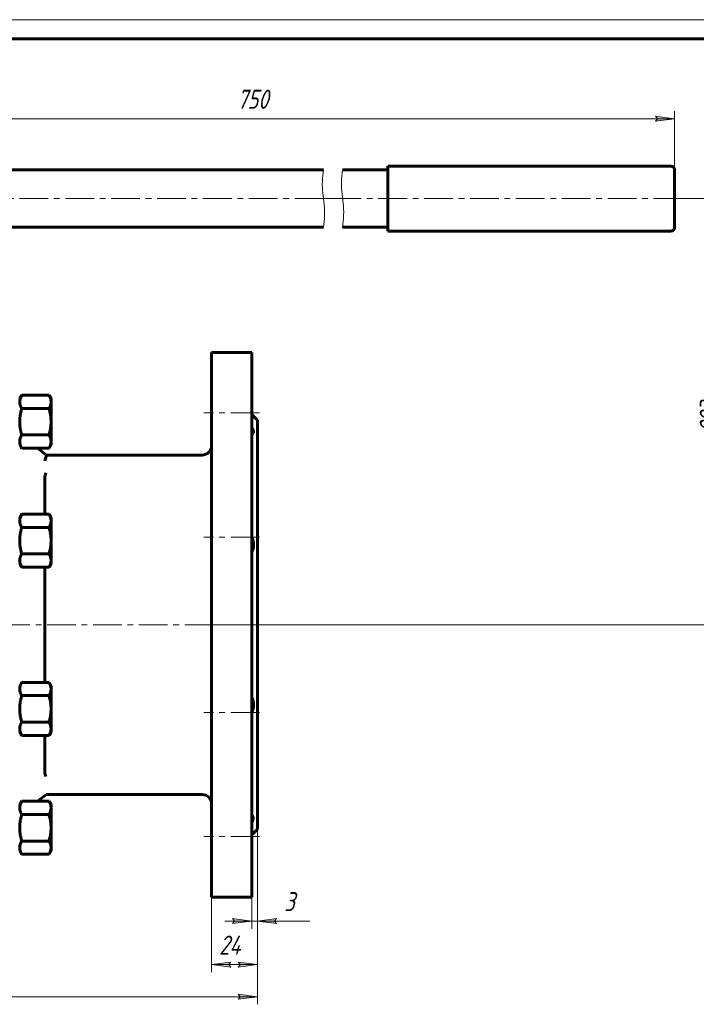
# Model space of a CAD drawing. Header units: millimetres. Extents: x 0 to 594, y 0 to 420.
# Tile 3 of 4: x 171 to 348, y 162 to 420. Entities that reach past the tile are written whole.
import ezdxf

# ---------------------------------------------------------------- set-up
doc = ezdxf.new("R2010")
doc.units = ezdxf.units.MM
for name, pattern in [('K5LT_AXLED', [12, 7.5, -1.5, 1.5, -1.5]), ('K5LT_BASIC', [0]), ('K5LT_THIN', [0]), ('K5LT_THIN_INCLUDED_TO_HATCHING', [0])]:
    doc.linetypes.add(name, pattern=pattern)
doc.layers.add('Системный слой', color=7, linetype='Continuous')
doc.layers.add('Системный слой (1)', color=7, linetype='Continuous', true_color=0x6c6c6c)
doc.styles.add('KDIMTEXTSTYLE', font='txt', dxfattribs={"width": 0.96, "oblique": 15, "height": 5})
doc.styles.add('KTEXTSTYLE', font='txt', dxfattribs={"width": 0.96, "height": 5})
doc.dimstyles.new('KDIMSTYLE (0.50)', dxfattribs={"dimtxt": 5, "dimasz": 1, "dimexe": 2, "dimexo": 0, "dimgap": 1, "dimtad": 1, "dimlfac": 2, "dimtxsty": 'KDIMTEXTSTYLE', "dimsah": 1, "dimcen": 0, "dimdle": 1, "dimadec": 0, "dimazin": 0, "dimtfac": 0.667, "dimtmove": 0, "dimatfit": 3, "dimfxl": 1, "dimtvp": 1, "dimtolj": 1, "dimtzin": 0, "dimarcsym": 0})

# ---------------------------------------------------------------- blocks, each defined once
blk = doc.blocks.new('U2')
at = {"layer": 'Системный слой (1)', "color": 143, "linetype": 'K5LT_BASIC', "lineweight": 60, "true_color": 0x33acca}
for p, q in [((232.09, 261.68), (232.09, 332.93)), ((232.09, 190.43), (232.09, 261.68))]:
    blk.add_line(p, q, dxfattribs=at)
blk = doc.blocks.new('U3')
at = {"layer": 'Системный слой (1)', "color": 143, "linetype": 'K5LT_BASIC', "lineweight": 60, "true_color": 0x33acca}
for p, q in [((221.59, 261.68), (221.59, 332.93)), ((221.59, 190.43), (221.59, 261.68))]:
    blk.add_line(p, q, dxfattribs=at)
blk = doc.blocks.new('U5')
at = {"layer": 'Системный слой (1)', "color": 143, "linetype": 'K5LT_BASIC', "lineweight": 60, "true_color": 0x33acca}
for p, q in [((233.59, 261.68), (233.59, 315.18)), ((233.59, 208.18), (233.59, 261.68))]:
    blk.add_line(p, q, dxfattribs=at)
blk = doc.blocks.new('U8')
at = {"layer": 'Системный слой (1)', "color": 143, "linetype": 'K5LT_BASIC', "lineweight": 60, "true_color": 0x33acca}
for p, q in [((250.85, 380.68), (150.19, 380.68)), ((267.71, 380.68), (255.85, 380.68))]:
    blk.add_line(p, q, dxfattribs=at)
blk = doc.blocks.new('U9')
at = {"layer": 'Системный слой (1)', "color": 143, "linetype": 'K5LT_BASIC', "lineweight": 60, "true_color": 0x33acca}
for p, q in [((250.85, 365.68), (150.19, 365.68)), ((267.71, 365.68), (255.85, 365.68))]:
    blk.add_line(p, q, dxfattribs=at)
blk = doc.blocks.new('U10')
at = {"layer": 'Системный слой (1)', "color": 143, "linetype": 'K5LT_BASIC', "lineweight": 60, "true_color": 0x33acca}
for p, q in [((232.09, 211.74), (232.1, 211.74)), ((232.1, 211.74), (232.12, 211.74)), ((232.12, 211.74), (232.13, 211.74)), ((232.13, 211.74), (232.34, 211.72)), ((232.34, 211.72), (232.59, 211.37)), ((232.59, 211.37), (232.4, 210.64)), ((232.4, 210.64), (232.09, 210.06))]:
    blk.add_line(p, q, dxfattribs=at)
blk = doc.blocks.new('U11')
at = {"layer": 'Системный слой (1)', "color": 143, "linetype": 'K5LT_BASIC', "lineweight": 60, "true_color": 0x33acca}
for p, q in [((177.94, 290.61), (177.94, 299.92)), ((177.94, 246.6), (177.94, 276.75)), ((177.94, 223.44), (177.94, 232.74))]:
    blk.add_line(p, q, dxfattribs=at)
blk = doc.blocks.new('U12')
at = {"layer": 'Системный слой (1)', "color": 143, "linetype": 'K5LT_BASIC', "lineweight": 60, "true_color": 0x33acca}
for p, q in [((232.09, 313.29), (232.53, 312.39)), ((232.54, 311.8), (232.13, 311.61)), ((232.53, 312.39), (232.54, 311.8)), ((232.1, 311.61), (232.09, 311.61)), ((232.12, 311.61), (232.1, 311.61)), ((232.13, 311.61), (232.12, 311.61))]:
    blk.add_line(p, q, dxfattribs=at)
blk = doc.blocks.new('U15')
at = {"layer": 'Системный слой (1)', "color": 30, "linetype": 'K5LT_AXLED', "lineweight": 18, "true_color": 0xff8000}
for p, q in [((250.85, 373.18), (145.69, 373.18)), ((255.85, 373.18), (250.85, 373.18)), ((344.71, 373.18), (255.85, 373.18))]:
    blk.add_line(p, q, dxfattribs=at)
blk = doc.blocks.new('D0')
at = {"layer": 'Системный слой (1)'}
for points in [[(63.09, 164.37), (63.59, 165.03), (58.59, 164.37), (63.59, 163.71)], [(233.59, 164.37), (228.59, 165.03), (229.09, 164.37), (228.59, 163.71)]]:
    blk.add_hatch(color=7, dxfattribs=at).paths.add_polyline_path(points)
at = {"layer": 'Системный слой (1)', "color": 7, "linetype": 'K5LT_THIN', "lineweight": 18, "true_color": 0xffffff}
for p, q in [((58.59, 208.18), (58.59, 162.37)), ((233.59, 208.18), (233.59, 162.37)), ((58.59, 164.37), (63.59, 165.03)), ((63.59, 165.03), (63.09, 164.37)), ((229.09, 164.37), (228.59, 165.03)), ((228.59, 165.03), (233.59, 164.37)), ((63.59, 163.71), (58.59, 164.37)), ((63.09, 164.37), (63.59, 163.71)), ((233.59, 164.37), (228.59, 163.71)), ((228.59, 163.71), (229.09, 164.37))]:
    blk.add_line(p, q, dxfattribs=at)
blk.add_wipeout([(140.75, 165.37), (140.75, 172.75), (151.01, 172.75), (151.01, 165.37)]).dxf.layer = 'Системный слой (1)'
blk.add_line((58.59, 164.37), (233.59, 164.37), dxfattribs=at)
at = {"layer": 'Системный слой (1)', "color": 7, "insert": (140.75, 171.96), "char_height": 5, "attachment_point": 1, "style": 'KTEXTSTYLE'}
blk.add_mtext('\\fArial|b0|c204|p34;\\H5.0;\\W1.000;\\Q15;\\fGOST Type AU|b0|i0|c204|p34;\\Q15;\\W0.960;350', dxfattribs=at)
blk = doc.blocks.new('KDIMARROW_01')
at = {"layer": 'Системный слой'}
blk.add_hatch(color=0, dxfattribs=at).paths.add_polyline_path([(0, 0), (-5, 0.66), (-4.5, 0), (-5, -0.66)])
at = {"layer": 'Системный слой', "color": 0, "linetype": 'K5LT_THIN', "lineweight": 18}
for p, q in [((-4.5, 0), (-5, 0.66)), ((-5, 0.66), (0, 0)), ((0, 0), (-5, -0.66)), ((-5, -0.66), (-4.5, 0))]:
    blk.add_line(p, q, dxfattribs=at)
at = {"layer": 'Системный слой (1)', "color": 0, "linetype": 'K5LT_THIN', "lineweight": 18}
blk.add_line((137.69, 79.99), (137.19, 79.99), dxfattribs=at)
blk = doc.blocks.new('D1')
at = {"layer": 'Системный слой (1)', "color": 7, "linetype": 'K5LT_THIN', "lineweight": 18, "true_color": 0xffffff}
for p, q in [((233.59, 208.18), (233.59, 170.77)), ((221.59, 190.43), (221.59, 170.77))]:
    blk.add_line(p, q, dxfattribs=at)
blk.add_wipeout([(223.57, 173.77), (223.57, 181.15), (231.29, 181.15), (231.29, 173.77)]).dxf.layer = 'Системный слой (1)'
at = {"layer": 'Системный слой (1)'}
for points in [[(226.59, 172.11), (226.09, 172.77), (226.59, 173.43), (221.59, 172.77)], [(233.59, 172.77), (228.59, 173.43), (229.09, 172.77), (228.59, 172.11)]]:
    blk.add_hatch(color=7, dxfattribs=at).paths.add_polyline_path(points)
at = {"layer": 'Системный слой (1)', "color": 7, "linetype": 'K5LT_THIN', "lineweight": 18, "true_color": 0xffffff}
for p, q in [((221.59, 172.77), (226.59, 173.43)), ((226.59, 172.11), (221.59, 172.77)), ((221.59, 172.77), (233.59, 172.77)), ((226.59, 173.43), (226.09, 172.77)), ((226.09, 172.77), (226.59, 172.11)), ((229.09, 172.77), (228.59, 173.43)), ((228.59, 173.43), (233.59, 172.77)), ((233.59, 172.77), (228.59, 172.11)), ((228.59, 172.11), (229.09, 172.77))]:
    blk.add_line(p, q, dxfattribs=at)
at = {"layer": 'Системный слой (1)', "color": 7, "insert": (223.57, 180.36), "char_height": 5, "attachment_point": 1, "style": 'KTEXTSTYLE'}
blk.add_mtext('\\fArial|b0|c204|p34;\\H5.0;\\W1.000;\\Q15;\\fGOST Type AU|b0|i0|c204|p34;\\Q15;\\W0.960;24', dxfattribs=at)
blk = doc.blocks.new('D2')
at = {"layer": 'Системный слой (1)'}
for points in [[(227.09, 183.49), (232.09, 184.15), (227.09, 184.81), (227.59, 184.15)], [(238.09, 184.15), (238.59, 184.81), (233.59, 184.15), (238.59, 183.49)]]:
    blk.add_hatch(color=7, dxfattribs=at).paths.add_polyline_path(points)
at = {"layer": 'Системный слой (1)', "color": 7, "linetype": 'K5LT_THIN', "lineweight": 18, "true_color": 0xffffff}
for p, q in [((233.59, 208.18), (233.59, 182.15)), ((232.09, 190.43), (232.09, 182.15)), ((232.09, 184.15), (225.09, 184.15)), ((232.09, 184.15), (227.09, 184.81)), ((227.09, 184.81), (227.59, 184.15)), ((227.59, 184.15), (227.09, 183.49)), ((227.09, 183.49), (232.09, 184.15)), ((232.09, 184.15), (233.59, 184.15)), ((238.59, 184.81), (233.59, 184.15)), ((233.59, 184.15), (238.59, 183.49)), ((233.59, 184.15), (238.59, 184.15)), ((238.09, 184.15), (238.59, 184.81)), ((238.59, 183.49), (238.09, 184.15))]:
    blk.add_line(p, q, dxfattribs=at)
blk.add_wipeout([(240.59, 185.15), (240.59, 192.53), (245.13, 192.53), (245.13, 185.15)]).dxf.layer = 'Системный слой (1)'
for p, q in [((233.59, 184.15), (240.59, 184.15)), ((238.59, 184.15), (247.32, 184.15))]:
    blk.add_line(p, q, dxfattribs=at)
at = {"layer": 'Системный слой (1)', "color": 7, "insert": (240.59, 191.74), "char_height": 5, "attachment_point": 1, "style": 'KTEXTSTYLE'}
blk.add_mtext('\\fArial|b0|c204|p34;\\H5.0;\\W1.000;\\Q15;\\fGOST Type AU|b0|i0|c204|p34;\\Q15;\\W0.960;3', dxfattribs=at)
blk = doc.blocks.new('D3')
at = {"layer": 'Системный слой (1)'}
for points in [[(357.52, 368.18), (356.86, 373.18), (356.2, 368.18), (356.86, 368.68)], [(356.86, 261.68), (357.52, 266.68), (356.86, 266.18), (356.2, 266.68)]]:
    blk.add_hatch(color=7, dxfattribs=at).paths.add_polyline_path(points)
at = {"layer": 'Системный слой (1)', "color": 7, "linetype": 'K5LT_THIN', "lineweight": 18, "true_color": 0xffffff}
for p, q in [((342.71, 373.18), (358.86, 373.18)), ((356.2, 368.18), (356.86, 373.18)), ((356.86, 373.18), (357.52, 368.18)), ((356.86, 368.68), (356.2, 368.18)), ((357.52, 368.18), (356.86, 368.68)), ((356.86, 261.68), (356.2, 266.68)), ((356.2, 266.68), (356.86, 266.18)), ((356.86, 266.18), (357.52, 266.68)), ((357.52, 266.68), (356.86, 261.68)), ((233.59, 261.68), (358.86, 261.68))]:
    blk.add_line(p, q, dxfattribs=at)
blk.add_wipeout([(355.86, 311.89), (348.48, 311.89), (348.48, 322.52), (355.86, 322.52)]).dxf.layer = 'Системный слой (1)'
blk.add_line((356.86, 373.18), (356.86, 261.68), dxfattribs=at)
at = {"layer": 'Системный слой (1)', "color": 7, "insert": (349.27, 311.89), "char_height": 5, "attachment_point": 1, "rotation": 90, "style": 'KTEXTSTYLE'}
blk.add_mtext('\\fArial|b0|c204|p34;\\H5.0;\\W1.000;\\Q15;\\fGOST Type AU|b0|i0|c204|p34;\\Q15;\\W0.960;223', dxfattribs=at)
blk = doc.blocks.new('D4')
at = {"layer": 'Системный слой (1)'}
for points in [[(142.19, 394.09), (142.69, 394.75), (137.69, 394.09), (142.69, 393.43)], [(337.71, 393.43), (342.71, 394.09), (337.71, 394.75), (338.21, 394.09)]]:
    blk.add_hatch(color=7, dxfattribs=at).paths.add_polyline_path(points)
at = {"layer": 'Системный слой (1)', "color": 7, "linetype": 'K5LT_THIN', "lineweight": 18, "true_color": 0xffffff}
for p, q in [((137.69, 383.18), (137.69, 396.09)), ((137.69, 394.09), (142.69, 394.75)), ((142.69, 394.75), (142.19, 394.09)), ((338.21, 394.09), (337.71, 394.75)), ((337.71, 394.75), (342.71, 394.09)), ((342.71, 380.68), (342.71, 396.09)), ((142.69, 393.43), (137.69, 394.09)), ((142.19, 394.09), (142.69, 393.43)), ((342.71, 394.09), (337.71, 393.43)), ((337.71, 393.43), (338.21, 394.09))]:
    blk.add_line(p, q, dxfattribs=at)
blk.add_wipeout([(228.24, 395.09), (228.24, 402.47), (238.75, 402.47), (238.75, 395.09)]).dxf.layer = 'Системный слой (1)'
blk.add_line((342.71, 394.09), (137.69, 394.09), dxfattribs=at)
at = {"layer": 'Системный слой (1)', "color": 7, "insert": (228.24, 401.68), "char_height": 5, "attachment_point": 1, "style": 'KTEXTSTYLE'}
blk.add_mtext('\\fArial|b0|c204|p34;\\H5.0;\\W1.000;\\Q15;\\fGOST Type AU|b0|i0|c204|p34;\\Q15;\\W0.960;750', dxfattribs=at)
blk = doc.blocks.new('U16')
at = {"layer": 'Системный слой (1)', "color": 7, "linetype": 'K5LT_THIN_INCLUDED_TO_HATCHING', "lineweight": 18, "true_color": 0xffffff}
for p, q in [((250.68, 379.18), (250.61, 378.43)), ((250.76, 379.93), (250.68, 379.18)), ((250.85, 380.68), (250.76, 379.93)), ((250.57, 377.68), (250.55, 376.93)), ((250.55, 376.93), (250.57, 376.18)), ((250.61, 378.43), (250.57, 377.68)), ((250.57, 376.18), (250.61, 375.43)), ((250.61, 375.43), (250.68, 374.68)), ((250.68, 374.68), (250.76, 373.93)), ((250.76, 373.93), (250.85, 373.18)), ((250.85, 373.18), (250.95, 372.43)), ((250.95, 372.43), (251.03, 371.68)), ((251.03, 371.68), (251.1, 370.93)), ((251.1, 370.93), (251.14, 370.18)), ((251.14, 368.68), (251.1, 367.93)), ((251.14, 370.18), (251.15, 369.43)), ((251.15, 369.43), (251.14, 368.68)), ((250.95, 366.43), (250.85, 365.68)), ((251.03, 367.18), (250.95, 366.43)), ((251.1, 367.93), (251.03, 367.18))]:
    blk.add_line(p, q, dxfattribs=at)
blk = doc.blocks.new('U17')
at = {"layer": 'Системный слой (1)', "color": 7, "linetype": 'K5LT_THIN_INCLUDED_TO_HATCHING', "lineweight": 18, "true_color": 0xffffff}
for p, q in [((255.6, 378.31), (255.67, 379.1)), ((255.67, 379.1), (255.76, 379.89)), ((255.76, 379.89), (255.85, 380.68)), ((255.55, 376.73), (255.56, 377.52)), ((255.58, 375.94), (255.55, 376.73)), ((255.56, 377.52), (255.6, 378.31)), ((255.63, 375.15), (255.58, 375.94)), ((255.71, 374.36), (255.63, 375.15)), ((255.8, 373.57), (255.71, 374.36)), ((255.9, 372.78), (255.8, 373.57)), ((256, 371.99), (255.9, 372.78)), ((256.07, 371.2), (256, 371.99)), ((256.13, 370.41), (256.07, 371.2)), ((256.1, 368.05), (256.14, 368.83)), ((256.15, 369.62), (256.13, 370.41)), ((256.14, 368.83), (256.15, 369.62)), ((255.85, 365.68), (255.95, 366.47)), ((255.95, 366.47), (256.04, 367.26)), ((256.04, 367.26), (256.1, 368.05))]:
    blk.add_line(p, q, dxfattribs=at)
blk = doc.blocks.new('D6')
at = {"layer": 'Системный слой (1)'}
for points in [[(510.8, 273.47), (515.52, 275.24), (510.5, 274.75), (511.14, 274.22)], [(403.65, 248.6), (403.01, 249.13), (403.35, 249.89), (398.63, 248.12)]]:
    blk.add_hatch(color=7, dxfattribs=at).paths.add_polyline_path(points)
at = {"layer": 'Системный слой (1)', "color": 7, "linetype": 'K5LT_THIN', "lineweight": 18, "true_color": 0xffffff}
for p, q in [((515.52, 275.24), (539.27, 280.75)), ((398.63, 248.12), (515.52, 275.24)), ((510.5, 274.75), (515.52, 275.24)), ((511.14, 274.22), (510.5, 274.75)), ((515.52, 275.24), (510.8, 273.47)), ((510.8, 273.47), (511.14, 274.22)), ((398.63, 248.12), (403.35, 249.89)), ((403.65, 248.6), (398.63, 248.12)), ((403.35, 249.89), (403.01, 249.13)), ((403.01, 249.13), (403.65, 248.6))]:
    blk.add_line(p, q, dxfattribs=at)
blk.add_wipeout([(541.27, 281.75), (541.27, 289.13), (555.21, 289.13), (555.21, 281.75)]).dxf.layer = 'Системный слой (1)'
blk.add_line((539.27, 280.75), (557.79, 280.75), dxfattribs=at)
at = {"layer": 'Системный слой (1)', "color": 7, "char_height": 5, "attachment_point": 1, "style": 'KTEXTSTYLE'}
for s, insert in [('\\fArial|b0|c204|p34;\\H5.0;\\W1.000;\\Q15;\\fGOST Type AU|b0|i0|c204|p34;\\Q15;\\W0.960;⌀', (541.27, 288.34)), ('\\fArial|b0|c204|p34;\\H5.0;\\W1.000;\\Q15;\\fGOST Type AU|b0|i0|c204|p34;\\Q15;\\W0.960;240', (544.58, 288.34))]:
    blk.add_mtext(s, dxfattribs=dict(at, insert=insert))
blk = doc.blocks.new('U45')
at = {"color": 7, "linetype": 'K5LT_THIN', "lineweight": 18, "true_color": 0xffffff}
blk.add_line((0, 420), (594, 420), dxfattribs=at)
at = {"color": 143, "linetype": 'K5LT_BASIC', "lineweight": 60, "true_color": 0x33acca}
blk.add_line((20, 415), (589, 415), dxfattribs=at)

msp = doc.modelspace()

# ---------------------------------------------------------------- linework, layer by layer
at = {"layer": 'Системный слой (1)', "color": 143, "linetype": 'K5LT_BASIC', "lineweight": 60, "true_color": 0x33acca}
for p, q in [((267.7135, 381.677), (267.7135, 364.677)), ((267.7135, 381.677), (341.7135, 381.677)), ((342.7135, 380.677), (342.7135, 365.677)), ((267.7135, 364.677), (341.7135, 364.677)), ((221.5907, 332.927), (232.0907, 332.927)), ((171.4064, 320.8001), (171.9423, 321.7283)), ((179.0705, 321.7283), (171.9423, 321.7283)), ((179.6064, 320.8001), (179.0705, 321.7283)), ((179.6064, 320.8001), (179.6064, 319.9962)), ((179.6064, 319.9962), (179.6064, 314.8001)), ((179.0705, 318.2642), (171.9423, 318.2642)), ((179.6064, 314.8001), (179.6064, 309.6039)), ((233.5907, 315.177), (232.0907, 316.677)), ((179.0705, 311.336), (171.9423, 311.336)), ((179.6064, 309.6039), (179.6064, 308.8001)), ((171.4064, 308.8001), (171.9423, 307.8719)), ((179.0705, 307.8719), (171.9423, 307.8719)), ((178.4503, 306.0829), (176.1057, 307.8719)), ((179.6064, 308.8001), (179.0705, 307.8719)), ((177.9434, 304.5829), (178.4503, 306.0829)), ((219.0907, 306.0829), (178.4503, 306.0829)), ((177.9435, 300.5044), (177.9435, 299.9184)), ((171.4064, 289.6813), (171.9423, 290.6095)), ((179.0705, 290.6095), (171.9423, 290.6095)), ((179.6064, 289.6813), (179.0705, 290.6095)), ((179.6064, 289.6813), (179.6064, 288.8774)), ((179.6064, 288.8774), (179.6064, 283.6813)), ((179.0705, 287.1454), (171.9423, 287.1454)), ((179.6064, 283.6813), (179.6064, 278.4851)), ((179.0705, 280.2172), (171.9423, 280.2172)), ((179.6064, 278.4851), (179.6064, 277.6813)), ((171.4064, 277.6813), (171.9423, 276.7531)), ((179.0705, 276.7531), (171.9423, 276.7531)), ((179.6064, 277.6813), (179.0705, 276.7531)), ((171.4064, 245.6727), (171.9423, 246.6009)), ((179.0705, 246.6009), (171.9423, 246.6009)), ((179.6064, 245.6727), (179.0705, 246.6009)), ((179.6064, 245.6727), (179.6064, 244.8688)), ((179.6064, 244.8688), (179.6064, 239.6727)), ((179.0705, 243.1368), (171.9423, 243.1368)), ((179.6064, 239.6727), (179.6064, 234.4765)), ((179.0705, 236.2086), (171.9423, 236.2086)), ((179.6064, 234.4765), (179.6064, 233.6727)), ((171.4064, 233.6727), (171.9423, 232.7445)), ((179.0705, 232.7445), (171.9423, 232.7445)), ((179.6064, 233.6727), (179.0705, 232.7445)), ((177.9435, 223.4356), (177.9435, 222.8496)), ((176.1057, 215.4821), (178.4503, 217.2711)), ((178.4503, 217.2711), (219.0907, 217.2711)), ((171.4064, 214.5539), (171.9423, 215.4821)), ((179.0705, 215.4821), (171.9423, 215.4821)), ((179.6064, 214.5539), (179.0705, 215.4821)), ((179.6064, 214.5539), (179.6064, 213.7501)), ((179.0705, 212.018), (171.9423, 212.018)), ((179.6064, 213.7501), (179.6064, 208.5539)), ((179.6064, 208.5539), (179.6064, 203.3578)), ((233.5907, 208.177), (232.0907, 206.677)), ((179.0705, 205.0898), (171.9423, 205.0898)), ((171.4064, 202.5539), (171.9423, 201.6257)), ((179.0705, 201.6257), (171.9423, 201.6257)), ((179.6064, 202.5539), (179.0705, 201.6257)), ((179.6064, 203.3578), (179.6064, 202.5539)), ((221.5907, 190.427), (232.0907, 190.427))]:
    msp.add_line(p, q, dxfattribs=at)
at = {"layer": 'Системный слой (1)', "color": 30, "linetype": 'K5LT_AXLED', "lineweight": 18, "true_color": 0xff8000}
for p, q in [((234.0907, 317.1098), (219.5907, 317.1098)), ((234.0907, 284.638), (219.5907, 284.638)), ((234.0907, 261.677), (56.5907, 261.677)), ((235.5907, 261.677), (219.5907, 261.677)), ((234.0907, 238.716), (219.5907, 238.716)), ((234.0907, 206.2442), (219.5907, 206.2442))]:
    msp.add_line(p, q, dxfattribs=at)
at = {"layer": 'Системный слой (1)', "color": 143, "linetype": 'K5LT_BASIC', "lineweight": 60, "true_color": 0x33acca}
for centre, radius, start, end in [((341.7135, 380.677), 1, 0, 90), ((341.7135, 365.677), 1, 270, 0), ((219.0907, 308.5829), 2.5, 270, 0), ((219.0907, 214.7711), 2.5, 0, 90)]:
    msp.add_arc(centre, radius, start, end, dxfattribs=at)
for points in [[(171.9423, 321.7283), (171.4064, 320.8001), (171.4064, 319.9962)], [(171.4064, 319.9962), (171.4064, 319.1924), (171.9423, 318.2642)], [(179.6064, 319.9962), (179.6064, 320.8001), (179.0705, 321.7283)], [(179.0705, 318.2642), (179.6064, 319.1924), (179.6064, 319.9962)], [(171.9423, 318.2642), (171.4064, 316.4078), (171.4064, 314.8001)], [(179.6064, 314.8001), (179.6064, 316.4078), (179.0705, 318.2642)], [(171.4064, 314.8001), (171.4064, 313.1924), (171.9423, 311.336)], [(179.0705, 311.336), (179.6064, 313.1924), (179.6064, 314.8001)], [(171.9423, 311.336), (171.4064, 310.4078), (171.4064, 309.6039)], [(171.4064, 309.6039), (171.4064, 308.8001), (171.9423, 307.8719)], [(179.6064, 309.6039), (179.6064, 310.4078), (179.0705, 311.336)], [(179.0705, 307.8719), (179.6064, 308.8001), (179.6064, 309.6039)], [(171.9423, 290.6095), (171.4064, 289.6813), (171.4064, 288.8774)], [(171.4064, 288.8774), (171.4064, 288.0736), (171.9423, 287.1454)], [(179.6064, 288.8774), (179.6064, 289.6813), (179.0705, 290.6095)], [(179.0705, 287.1454), (179.6064, 288.0736), (179.6064, 288.8774)], [(171.9423, 287.1454), (171.4064, 285.289), (171.4064, 283.6813)], [(179.6064, 283.6813), (179.6064, 285.289), (179.0705, 287.1454)], [(171.4064, 283.6813), (171.4064, 282.0736), (171.9423, 280.2172)], [(179.0705, 280.2172), (179.6064, 282.0736), (179.6064, 283.6813)], [(171.9423, 280.2172), (171.4064, 279.289), (171.4064, 278.4851)], [(171.4064, 278.4851), (171.4064, 277.6813), (171.9423, 276.7531)], [(179.6064, 278.4851), (179.6064, 279.289), (179.0705, 280.2172)], [(179.0705, 276.7531), (179.6064, 277.6813), (179.6064, 278.4851)], [(171.9423, 246.6009), (171.4064, 245.6727), (171.4064, 244.8688)], [(171.4064, 244.8688), (171.4064, 244.065), (171.9423, 243.1368)], [(179.6064, 244.8688), (179.6064, 245.6727), (179.0705, 246.6009)], [(179.0705, 243.1368), (179.6064, 244.065), (179.6064, 244.8688)], [(171.9423, 243.1368), (171.4064, 241.2804), (171.4064, 239.6727)], [(179.6064, 239.6727), (179.6064, 241.2804), (179.0705, 243.1368)], [(171.4064, 239.6727), (171.4064, 238.065), (171.9423, 236.2086)], [(179.0705, 236.2086), (179.6064, 238.065), (179.6064, 239.6727)], [(171.9423, 236.2086), (171.4064, 235.2804), (171.4064, 234.4765)], [(171.4064, 234.4765), (171.4064, 233.6727), (171.9423, 232.7445)], [(179.6064, 234.4765), (179.6064, 235.2804), (179.0705, 236.2086)], [(179.0705, 232.7445), (179.6064, 233.6727), (179.6064, 234.4765)], [(171.9423, 215.4821), (171.4064, 214.5539), (171.4064, 213.7501)], [(179.6064, 213.7501), (179.6064, 214.5539), (179.0705, 215.4821)], [(171.4064, 213.7501), (171.4064, 212.9462), (171.9423, 212.018)], [(171.9423, 212.018), (171.4064, 210.1616), (171.4064, 208.5539)], [(179.0705, 212.018), (179.6064, 212.9462), (179.6064, 213.7501)], [(179.6064, 208.5539), (179.6064, 210.1616), (179.0705, 212.018)], [(171.4064, 208.5539), (171.4064, 206.9462), (171.9423, 205.0898)], [(179.0705, 205.0898), (179.6064, 206.9462), (179.6064, 208.5539)], [(171.9423, 205.0898), (171.4064, 204.1616), (171.4064, 203.3578)], [(179.6064, 203.3578), (179.6064, 204.1616), (179.0705, 205.0898)], [(171.4064, 203.3578), (171.4064, 202.5539), (171.9423, 201.6257)], [(179.0705, 201.6257), (179.6064, 202.5539), (179.6064, 203.3578)]]:
    msp.add_rational_spline(points, [1, 1.0379548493, 1], degree=2, dxfattribs=at)
for points, knots in [([(178.228, 301.3987), (178.16, 301.184), (178.059, 300.866), (177.9703, 300.5882), (177.9435, 300.5044)], [0, 0, 0, 0, 3.38131789, 5, 5, 5, 5]), ([(232.0907, 284.7342), (232.184, 284.5196), (232.3016, 284.2089), (232.4265, 283.7785), (232.5, 283.4602), (232.5538, 283.1333), (232.5844, 282.8224), (232.5948, 282.5022), (232.5804, 282.1803), (232.5357, 281.838), (232.4604, 281.5069), (232.3226, 281.1008), (232.1881, 280.8371), (232.0907, 280.6815)], [0, 0, 0, 0, 2.10976203, 2.9938832, 4.07073803, 5.10245189, 6.07124035, 7.02355369, 8.19329142, 9.26470174, 10.55675368, 11.79676223, 14, 14, 14, 14]), ([(232.0907, 242.6725), (232.1629, 242.5572), (232.2842, 242.3319), (232.4216, 241.9763), (232.5105, 241.6425), (232.5628, 241.3295), (232.5893, 241.0265), (232.5935, 240.7134), (232.572, 240.3672), (232.5242, 240.0231), (232.4481, 239.6567), (232.3269, 239.2199), (232.1954, 238.8642), (232.1026, 238.6472), (232.0907, 238.6198)], [0, 0, 0, 0, 1.75320174, 3.21388169, 4.57976634, 5.73960529, 6.74378326, 7.86076688, 9.02702335, 10.29450042, 11.33915028, 12.71696136, 14.71078566, 15, 15, 15, 15]), ([(177.9435, 222.8496), (177.9748, 222.7516), (178.0645, 222.4708), (178.1655, 222.1528), (178.228, 221.9553)], [0, 0, 0, 0, 1.89127066, 5, 5, 5, 5])]:
    msp.add_open_spline(points, degree=3, knots=knots, dxfattribs=at)

# ---------------------------------------------------------------- block references
at = {"layer": 'Системный слой (1)'}
for name in ['U8', 'U15', 'U9', 'U3', 'U2', 'U5', 'U12', 'U11', 'U10']:
    msp.add_blockref(name, (0, 0), dxfattribs=at)

# ---------------------------------------------------------------- next in the draw order: dimensions: what is measured, and where the dimension line sits
at = {"layer": 'Системный слой (1)', "color": 7}
for base, p1, p2, text, picture, middle in [((342.7135, 394.0891), (137.6864, 383.177), (342.7135, 380.677), '\\fGOST Type AU|b0|c204|p34;\\H5.0;\\W0.960;\\Q15;\\fGOST Type AU|b0|c204|p34;\\H5.0;\\W0.960;\\Q15;\\fGOST Type AU|b0|i0|c204|p34;\\Q15;750', 'D4', (233.7135, 394.0891)), ((58.5907, 164.3707), (233.5907, 208.177), (58.5907, 208.177), '\\fGOST Type AU|b0|c204|p34;\\H5.0;\\W0.960;\\Q15;\\fGOST Type AU|b0|c204|p34;\\H5.0;\\W0.960;\\Q15;\\fGOST Type AU|b0|i0|c204|p34;\\Q15;350', 'D0', (146.0907, 164.3707))]:
    dim = msp.add_linear_dim(base=base, p1=p1, p2=p2, text=text, dimstyle='KDIMSTYLE (0.50)', override={"dimexo": 0, "dimblk1": 'KDIMARROW_01', "dimblk2": 'KDIMARROW_01', "dimse1": 0, "dimse2": 0, "dimclrt": 7, "dimtolj": 1}, dxfattribs=at)
    dim.commit()
    dim.dimension.update_dxf_attribs({"geometry": picture, "text_midpoint": middle, "dimtype": 160})
dim = msp.add_linear_dim(base=(356.8617, 373.177), p1=(233.5907, 261.677), p2=(342.7135, 373.177), angle=90, text='\\fGOST Type AU|b0|c204|p34;\\H5.0;\\W0.960;\\Q15;\\fGOST Type AU|b0|c204|p34;\\H5.0;\\W0.960;\\Q15;\\fGOST Type AU|b0|i0|c204|p34;\\Q15;223', dimstyle='KDIMSTYLE (0.50)', override={"dimexo": 0, "dimblk1": 'KDIMARROW_01', "dimblk2": 'KDIMARROW_01', "dimse1": 0, "dimse2": 0, "dimclrt": 7, "dimtolj": 1}, dxfattribs=at)
dim.commit()
dim.dimension.update_dxf_attribs({"geometry": 'D3', "text_midpoint": (356.8617, 317.427), "dimtype": 160})

# ---------------------------------------------------------------- next in the draw order: block references
at = {"layer": 'Системный слой (1)'}
for name in ['U16', 'U17']:
    msp.add_blockref(name, (0, 0), dxfattribs=at)

# ---------------------------------------------------------------- next in the draw order: dimensions: what is measured, and where the dimension line sits
at = {"layer": 'Системный слой (1)', "color": 7}
dim = msp.add_diameter_dim_2p(p1=(340.1811, 234.5538), p2=(573.9702, 288.8001), dimstyle='KDIMSTYLE (0.50)', override={"dimtih": 1, "dimtoh": 1, "dimpost": '\\fGOST Type AU|b0|c204|p34;\\H5.0;\\W0.960;\\Q15;<>', "dimblk1": 'KDIMARROW_01', "dimblk2": 'KDIMARROW_01', "dimclrt": 7, "dimtol": 1, "dimtp": 0, "dimtm": 0, "dimtdec": 5, "dimtmove": 1, "dimatfit": 2, "dimtolj": 1}, dxfattribs=at)
dim.commit()
dim.dimension.update_dxf_attribs({"geometry": 'D6', "text_midpoint": (541.2713, 280.7489), "dimtype": 163})
dim = msp.add_linear_dim(base=(221.5907, 172.769), p1=(233.5907, 208.177), p2=(221.5907, 190.427), text='\\fGOST Type AU|b0|c204|p34;\\H5.0;\\W0.960;\\Q15;\\fGOST Type AU|b0|c204|p34;\\H5.0;\\W0.960;\\Q15;\\fGOST Type AU|b0|i0|c204|p34;\\Q15;24', dimstyle='KDIMSTYLE (0.50)', override={"dimexo": 0, "dimblk1": 'KDIMARROW_01', "dimblk2": 'KDIMARROW_01', "dimse1": 0, "dimse2": 0, "dimclrt": 7, "dimtolj": 1}, dxfattribs=at)
dim.commit()
dim.dimension.update_dxf_attribs({"geometry": 'D1', "text_midpoint": (227.5907, 172.769), "dimtype": 160})

# ---------------------------------------------------------------- next in the draw order: dimensions: what is measured, and where the dimension line sits
dim = msp.add_linear_dim(base=(232.0907, 184.1509), p1=(233.5907, 208.177), p2=(232.0907, 190.427), text='\\fGOST Type AU|b0|c204|p34;\\H5.0;\\W0.960;\\Q15;\\fGOST Type AU|b0|c204|p34;\\H5.0;\\W0.960;\\Q15;\\fGOST Type AU|b0|i0|c204|p34;\\Q15;3', dimstyle='KDIMSTYLE (0.50)', override={"dimexo": 0, "dimtoh": 1, "dimblk1": 'KDIMARROW_01', "dimblk2": 'KDIMARROW_01', "dimse1": 0, "dimse2": 0, "dimclrt": 7, "dimtmove": 1, "dimtolj": 1}, dxfattribs=at)
dim.commit()
dim.dimension.update_dxf_attribs({"geometry": 'D2', "text_midpoint": (242.9509, 184.1509), "dimtype": 160})

# ---------------------------------------------------------------- next in the draw order: block references
msp.add_blockref('U45', (0, 0))

doc.saveas('drawing.dxf')
